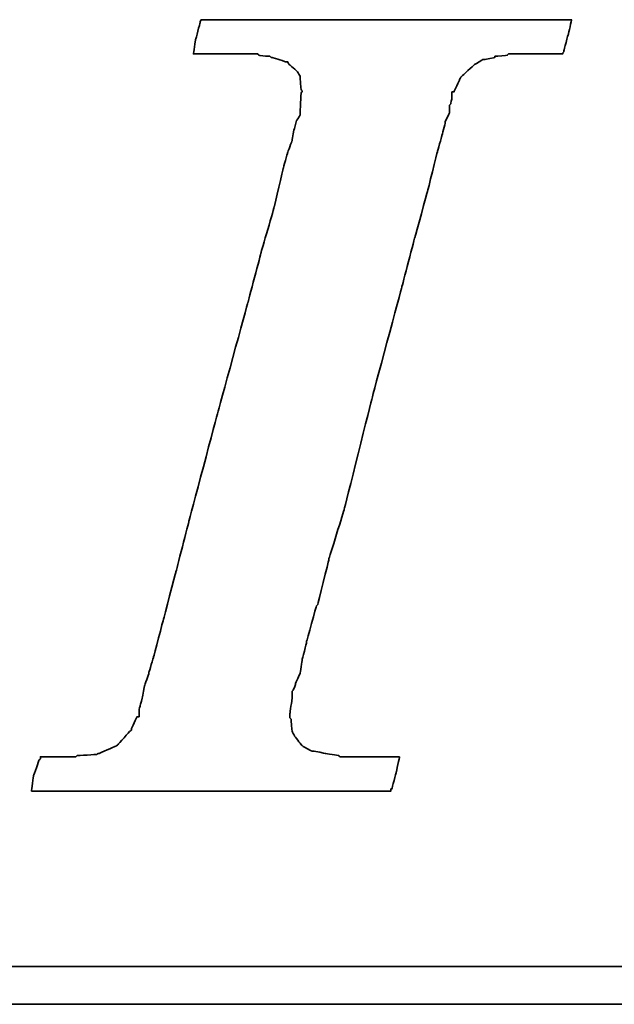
# Model space of a CAD drawing. Header units: millimetres. Extents: x -136 to 162, y 117 to 188.
# Tile 32 of 48: x -86.518 to -85.887, y 162.021 to 163.064. Entities that reach past the tile are written whole.
import ezdxf

# ---------------------------------------------------------------- set-up
doc = ezdxf.new("R2010")
doc.units = ezdxf.units.MM
doc.header["$LTSCALE"] = 0.1
doc.layers.add('DIM', color=4, linetype='CONTINUOUS')
doc.layers.add('layer 1', color=7, linetype='CONTINUOUS')

# ---------------------------------------------------------------- blocks, each defined once
blk = doc.blocks.new('TBI MOTION logo(完整正式版)')
at = {"layer": 'layer 1', "color": 22, "lineweight": 35}
for points, knots in [([(-40.59125, -7.94375), (-40.59125, -7.94375), (-40.97375, -7.94375), (-40.97375, -7.94375), (-40.97375, -7.94375), (-40.97375, -7.94375), (-41.38125, -7.94375), (-41.38125, -7.94375), (-41.38125, -7.94375), (-41.38125, -7.94375), (-41.54875, -7.94375), (-41.54875, -7.94375), (-41.54875, -7.94375), (-41.54875, -7.94375), (-41.59875, -7.94375), (-41.59875, -7.94375), (-41.59875, -7.94375), (-41.59875, -7.94375), (-41.88375, -7.94375), (-41.88375, -7.94375), (-41.88375, -7.94375), (-41.88375, -7.94375), (-41.90875, -7.91875), (-41.90875, -7.91875), (-41.90875, -7.91875), (-41.90875, -7.91875), (-42.19875, -7.87125), (-42.19875, -7.87125), (-42.19875, -7.87125), (-42.19875, -7.87125), (-42.43875, -7.82375), (-42.43875, -7.82375), (-42.43875, -7.82375), (-42.43875, -7.82375), (-42.45875, -7.82375), (-42.45875, -7.82375), (-42.45875, -7.82375), (-42.45875, -7.82375), (-42.48625, -7.82375), (-42.48625, -7.82375), (-42.48625, -7.82375), (-42.48625, -7.82375), (-42.67625, -7.72375), (-42.67625, -7.72375), (-42.67625, -7.72375), (-42.67625, -7.72375), (-42.70125, -7.70375), (-42.70125, -7.70375), (-42.70125, -7.70375), (-42.70125, -7.70375), (-42.72375, -7.67875), (-42.72375, -7.67875), (-42.72375, -7.67875), (-42.72375, -7.67875), (-42.86875, -7.48875), (-42.86875, -7.48875), (-42.86875, -7.48875), (-42.86875, -7.48875), (-42.89375, -7.43875), (-42.89375, -7.43875), (-42.89375, -7.43875), (-42.89375, -7.43875), (-42.91875, -7.38875), (-42.91875, -7.38875), (-42.91875, -7.38875), (-42.91875, -7.38875), (-42.93875, -7.12875), (-42.93875, -7.12875), (-42.93875, -7.12875), (-42.93875, -7.12875), (-42.96375, -7.10375), (-42.96375, -7.10375), (-42.96375, -7.10375), (-42.96375, -7.10375), (-42.96375, -7.05375), (-42.96375, -7.05375), (-42.96375, -7.05375), (-42.96375, -7.05375), (-42.96375, -7.00875), (-42.96375, -7.00875), (-42.96375, -7.00875), (-42.96375, -7.00875), (-42.91875, -6.69625), (-42.91875, -6.69625), (-42.91875, -6.69625), (-42.91875, -6.69625), (-42.91875, -6.62375), (-42.91875, -6.62375), (-42.91875, -6.62375), (-42.91875, -6.62375), (-42.91875, -6.59625), (-42.91875, -6.59625), (-42.91875, -6.59625), (-42.91875, -6.59625), (-42.91875, -6.57375), (-42.91875, -6.57375), (-42.91875, -6.57375), (-42.91875, -6.57375), (-42.91875, -6.52875), (-42.91875, -6.52875), (-42.91875, -6.52875), (-42.91875, -6.52875), (-42.89375, -6.50375), (-42.89375, -6.50375), (-42.89375, -6.50375), (-42.89375, -6.50375), (-42.84375, -6.38375), (-42.84375, -6.38375), (-42.84375, -6.38375), (-42.84375, -6.38375), (-42.84375, -6.35875), (-42.84375, -6.35875), (-42.84375, -6.35875), (-42.84375, -6.35875), (-42.74625, -6.14375), (-42.74625, -6.14375), (-42.74625, -6.14375), (-42.74625, -6.14375), (-42.70125, -5.85375), (-42.70125, -5.85375), (-42.70125, -5.85375), (-42.70125, -5.85375), (-42.60375, -5.47125), (-42.60375, -5.47125), (-42.60375, -5.47125), (-42.60375, -5.47125), (-42.60375, -5.44875), (-42.60375, -5.44875), (-42.60375, -5.44875), (-42.60375, -5.44875), (-42.38875, -4.67875), (-42.38875, -4.67875), (-42.38875, -4.67875), (-42.38875, -4.67875), (-42.36375, -4.65375), (-42.36375, -4.65375), (-42.36375, -4.65375), (-42.36375, -4.65375), (-42.12375, -3.69625), (-42.12375, -3.69625), (-42.12375, -3.69625), (-42.12375, -3.69625), (-42.12375, -3.67374), (-42.12375, -3.67374), (-42.12375, -3.67374), (-42.12375, -3.67374), (-41.78875, -2.59374), (-41.78875, -2.59374), (-41.78875, -2.59374), (-41.78875, -2.59374), (-41.18875, -0.19375), (-41.18875, -0.19375), (-41.18875, -0.19375), (-41.18875, -0.19375), (-40.54375, 2.20624), (-40.54375, 2.20624), (-40.54375, 2.20624), (-40.54375, 2.20624), (-40.25375, 3.30875), (-40.25375, 3.30875), (-40.25375, 3.30875), (-40.25375, 3.30875), (-39.98875, 4.27125), (-39.98875, 4.27125), (-39.98875, 4.27125), (-39.98875, 4.27125), (-39.77375, 5.13125), (-39.77375, 5.13125), (-39.77375, 5.13125), (-39.77375, 5.13125), (-39.67875, 5.47125), (-39.67875, 5.47125), (-39.67875, 5.47125), (-39.67875, 5.47125), (-39.60375, 5.75625), (-39.60375, 5.75625), (-39.60375, 5.75625), (-39.60375, 5.75625), (-39.60375, 5.78125), (-39.60375, 5.78125), (-39.60375, 5.78125), (-39.60375, 5.78125), (-39.50875, 5.97125), (-39.50875, 5.97125), (-39.50875, 5.97125), (-39.50875, 5.97125), (-39.50875, 6.13875), (-39.50875, 6.13875), (-39.50875, 6.13875), (-39.50875, 6.13875), (-39.48625, 6.16625), (-39.48625, 6.16625), (-39.48625, 6.16625), (-39.48625, 6.16625), (-39.46125, 6.28625), (-39.46125, 6.28625), (-39.46125, 6.28625), (-39.46125, 6.28625), (-39.46125, 6.42625), (-39.46125, 6.42625), (-39.46125, 6.42625), (-39.46125, 6.42625), (-39.41375, 6.42625), (-39.41375, 6.42625), (-39.41375, 6.42625), (-39.41375, 6.42625), (-39.29375, 6.69125), (-39.29375, 6.69125), (-39.29375, 6.69125), (-39.29375, 6.69125), (-39.26875, 6.74125), (-39.26875, 6.74125), (-39.26875, 6.74125), (-39.26875, 6.74125), (-39.24375, 6.76625), (-39.24375, 6.76625), (-39.24375, 6.76625), (-39.24375, 6.76625), (-38.98375, 7.00624), (-38.98375, 7.00624), (-38.98375, 7.00624), (-38.98375, 7.00624), (-38.95625, 7.02624), (-38.95625, 7.02624), (-38.95625, 7.02624), (-38.95625, 7.02624), (-38.78875, 7.12624), (-38.78875, 7.12624), (-38.78875, 7.12624), (-38.78875, 7.12624), (-38.76375, 7.12624), (-38.76375, 7.12624), (-38.76375, 7.12624), (-38.76375, 7.12624), (-38.74375, 7.12624), (-38.74375, 7.12624), (-38.74375, 7.12624), (-38.74375, 7.12624), (-38.52875, 7.17125), (-38.52875, 7.17125), (-38.52875, 7.17125), (-38.52875, 7.17125), (-38.52875, 7.19624), (-38.52875, 7.19624), (-38.52875, 7.19624), (-38.52875, 7.19624), (-38.50375, 7.19624), (-38.50375, 7.19624), (-38.50375, 7.19624), (-38.50375, 7.19624), (-38.26125, 7.21875), (-38.26125, 7.21875), (-38.26125, 7.21875), (-38.26125, 7.21875), (-38.23875, 7.24624), (-38.23875, 7.24624), (-38.23875, 7.24624), (-38.23875, 7.24624), (-38.21625, 7.24624), (-38.21625, 7.24624), (-38.21625, 7.24624), (-38.21625, 7.24624), (-38.18875, 7.24624), (-38.18875, 7.24624), (-38.18875, 7.24624), (-38.18875, 7.24624), (-37.90375, 7.24624), (-37.90375, 7.24624), (-37.90375, 7.24624), (-37.90375, 7.24624), (-37.85375, 7.24624), (-37.85375, 7.24624), (-37.85375, 7.24624), (-37.85375, 7.24624), (-37.75875, 7.24624), (-37.75875, 7.24624), (-37.75875, 7.24624), (-37.75875, 7.24624), (-37.42375, 7.24624), (-37.42375, 7.24624), (-37.42375, 7.24624), (-37.42375, 7.24624), (-37.08875, 7.24624), (-37.08875, 7.24624), (-37.08875, 7.24624), (-37.08875, 7.24624), (-37.06375, 7.24624), (-37.06375, 7.24624), (-37.06375, 7.24624), (-37.06375, 7.24624), (-37.06375, 7.26624), (-37.06375, 7.26624), (-37.06375, 7.26624), (-37.06375, 7.26624), (-37.03875, 7.29125), (-37.03875, 7.29125), (-37.03875, 7.29125), (-37.03875, 7.29125), (-37.03875, 7.31625), (-37.03875, 7.31625), (-37.03875, 7.31625), (-37.03875, 7.31625), (-36.94125, 7.67625), (-36.94125, 7.67625), (-36.94125, 7.67625), (-36.94125, 7.67625), (-36.86875, 7.98625), (-36.86875, 7.98625), (-36.86875, 7.98625), (-36.86875, 7.98625), (-36.98875, 7.98625), (-36.98875, 7.98625), (-36.98875, 7.98625), (-36.98875, 7.98625), (-37.42375, 7.98625), (-37.42375, 7.98625), (-37.42375, 7.98625), (-37.42375, 7.98625), (-37.94875, 7.98625), (-37.94875, 7.98625), (-37.94875, 7.98625), (-37.94875, 7.98625), (-38.57375, 7.98625), (-38.57375, 7.98625), (-38.57375, 7.98625), (-38.57375, 7.98625), (-39.29375, 7.98625), (-39.29375, 7.98625), (-39.29375, 7.98625), (-39.29375, 7.98625), (-40.82875, 7.98625), (-40.82875, 7.98625), (-40.82875, 7.98625), (-40.82875, 7.98625), (-42.36375, 7.98625), (-42.36375, 7.98625), (-42.36375, 7.98625), (-42.36375, 7.98625), (-43.08375, 7.98625), (-43.08375, 7.98625), (-43.08375, 7.98625), (-43.08375, 7.98625), (-43.70875, 7.98625), (-43.70875, 7.98625), (-43.70875, 7.98625), (-43.70875, 7.98625), (-44.23375, 7.98625), (-44.23375, 7.98625), (-44.23375, 7.98625), (-44.23375, 7.98625), (-44.66875, 7.98625), (-44.66875, 7.98625), (-44.66875, 7.98625), (-44.66875, 7.98625), (-44.88375, 7.98625), (-44.88375, 7.98625), (-44.88375, 7.98625), (-44.88375, 7.98625), (-44.90875, 7.94125), (-44.90875, 7.94125), (-44.90875, 7.94125), (-44.90875, 7.94125), (-44.90875, 7.91625), (-44.90875, 7.91625), (-44.90875, 7.91625), (-44.90875, 7.91625), (-45.00375, 7.55625), (-45.00375, 7.55625), (-45.00375, 7.55625), (-45.00375, 7.55625), (-45.05375, 7.24624), (-45.05375, 7.24624), (-45.05375, 7.24624), (-45.05375, 7.24624), (-44.61875, 7.24624), (-44.61875, 7.24624), (-44.61875, 7.24624), (-44.61875, 7.24624), (-44.11375, 7.24624), (-44.11375, 7.24624), (-44.11375, 7.24624), (-44.11375, 7.24624), (-43.99375, 7.24624), (-43.99375, 7.24624), (-43.99375, 7.24624), (-43.99375, 7.24624), (-43.94625, 7.24624), (-43.94625, 7.24624), (-43.94625, 7.24624), (-43.94625, 7.24624), (-43.92374, 7.24624), (-43.92374, 7.24624), (-43.92374, 7.24624), (-43.92374, 7.24624), (-43.65875, 7.24624), (-43.65875, 7.24624), (-43.65875, 7.24624), (-43.65875, 7.24624), (-43.63875, 7.21875), (-43.63875, 7.21875), (-43.63875, 7.21875), (-43.63875, 7.21875), (-43.46875, 7.19624), (-43.46875, 7.19624), (-43.46875, 7.19624), (-43.46875, 7.19624), (-43.39875, 7.19624), (-43.39875, 7.19624), (-43.39875, 7.19624), (-43.39875, 7.19624), (-43.37125, 7.17125), (-43.37125, 7.17125), (-43.37125, 7.17125), (-43.37125, 7.17125), (-43.34875, 7.17125), (-43.34875, 7.17125), (-43.34875, 7.17125), (-43.34875, 7.17125), (-43.20375, 7.12624), (-43.20375, 7.12624), (-43.20375, 7.12624), (-43.20375, 7.12624), (-43.05875, 7.07624), (-43.05875, 7.07624), (-43.05875, 7.07624), (-43.05875, 7.07624), (-43.01375, 7.07624), (-43.01375, 7.07624), (-43.01375, 7.07624), (-43.01375, 7.07624), (-42.98875, 7.02624), (-42.98875, 7.02624), (-42.98875, 7.02624), (-42.98875, 7.02624), (-42.79875, 6.86125), (-42.79875, 6.86125), (-42.79875, 6.86125), (-42.79875, 6.86125), (-42.77375, 6.81125), (-42.77375, 6.81125), (-42.77375, 6.81125), (-42.77375, 6.81125), (-42.74625, 6.76625), (-42.74625, 6.76625), (-42.74625, 6.76625), (-42.74625, 6.76625), (-42.72375, 6.47625), (-42.72375, 6.47625), (-42.72375, 6.47625), (-42.72375, 6.47625), (-42.70125, 6.45124), (-42.70125, 6.45124), (-42.70125, 6.45124), (-42.70125, 6.45124), (-42.70125, 6.42625), (-42.70125, 6.42625), (-42.70125, 6.42625), (-42.70125, 6.42625), (-42.72375, 6.40625), (-42.72375, 6.40625), (-42.72375, 6.40625), (-42.72375, 6.40625), (-42.74625, 5.97125), (-42.74625, 5.97125), (-42.74625, 5.97125), (-42.74625, 5.97125), (-42.74625, 5.94625), (-42.74625, 5.94625), (-42.74625, 5.94625), (-42.74625, 5.94625), (-42.74625, 5.92625), (-42.74625, 5.92625), (-42.74625, 5.92625), (-42.74625, 5.92625), (-42.77375, 5.87625), (-42.77375, 5.87625), (-42.77375, 5.87625), (-42.77375, 5.87625), (-42.81875, 5.80625), (-42.81875, 5.80625), (-42.81875, 5.80625), (-42.81875, 5.80625), (-42.86875, 5.63625), (-42.86875, 5.63625), (-42.86875, 5.63625), (-42.86875, 5.63625), (-42.91875, 5.39625), (-42.91875, 5.39625), (-42.91875, 5.39625), (-42.91875, 5.39625), (-42.91875, 5.37124), (-42.91875, 5.37124), (-42.91875, 5.37124), (-42.91875, 5.37124), (-43.01375, 5.10874), (-43.01375, 5.10874), (-43.01375, 5.10874), (-43.01375, 5.10874), (-43.10875, 4.77124), (-43.10875, 4.77124), (-43.10875, 4.77124), (-43.10875, 4.77124), (-43.29875, 3.95625), (-43.29875, 3.95625), (-43.29875, 3.95625), (-43.29875, 3.95625), (-43.58875, 2.95125), (-43.58875, 2.95125), (-43.58875, 2.95125), (-43.58875, 2.95125), (-43.87375, 1.87125), (-43.87375, 1.87125), (-43.87375, 1.87125), (-43.87375, 1.87125), (-44.52625, -0.50374), (-44.52625, -0.50374), (-44.52625, -0.50374), (-44.52625, -0.50374), (-45.14875, -2.85375), (-45.14875, -2.85375), (-45.14875, -2.85375), (-45.14875, -2.85375), (-45.43375, -3.95875), (-45.43375, -3.95875), (-45.43375, -3.95875), (-45.43375, -3.95875), (-45.69875, -4.96875), (-45.69875, -4.96875), (-45.69875, -4.96875), (-45.69875, -4.96875), (-45.91375, -5.78375), (-45.91375, -5.78375), (-45.91375, -5.78375), (-45.91375, -5.78375), (-46.01375, -6.11875), (-46.01375, -6.11875), (-46.01375, -6.11875), (-46.01375, -6.11875), (-46.01375, -6.14375), (-46.01375, -6.14375), (-46.01375, -6.14375), (-46.01375, -6.14375), (-46.10875, -6.40875), (-46.10875, -6.40875), (-46.10875, -6.40875), (-46.10875, -6.40875), (-46.15375, -6.64875), (-46.15375, -6.64875), (-46.15375, -6.64875), (-46.15375, -6.64875), (-46.20375, -6.83875), (-46.20375, -6.83875), (-46.20375, -6.83875), (-46.20375, -6.83875), (-46.22875, -6.93375), (-46.22875, -6.93375), (-46.22875, -6.93375), (-46.22875, -6.93375), (-46.22875, -7.07875), (-46.22875, -7.07875), (-46.22875, -7.07875), (-46.22875, -7.07875), (-46.27375, -7.07875), (-46.27375, -7.07875), (-46.27375, -7.07875), (-46.27375, -7.07875), (-46.39375, -7.34375), (-46.39375, -7.34375), (-46.39375, -7.34375), (-46.39375, -7.34375), (-46.39375, -7.36875), (-46.39375, -7.36875), (-46.39375, -7.36875), (-46.39375, -7.36875), (-46.42125, -7.38875), (-46.42125, -7.38875), (-46.42125, -7.38875), (-46.42125, -7.38875), (-46.68375, -7.67875), (-46.68375, -7.67875), (-46.68375, -7.67875), (-46.68375, -7.67875), (-46.70875, -7.70375), (-46.70875, -7.70375), (-46.70875, -7.70375), (-46.70875, -7.70375), (-46.75375, -7.72375), (-46.75375, -7.72375), (-46.75375, -7.72375), (-46.75375, -7.72375), (-47.08875, -7.87125), (-47.08875, -7.87125), (-47.08875, -7.87125), (-47.08875, -7.87125), (-47.11625, -7.87125), (-47.11625, -7.87125), (-47.11625, -7.87125), (-47.11625, -7.87125), (-47.13875, -7.89375), (-47.13875, -7.89375), (-47.13875, -7.89375), (-47.13875, -7.89375), (-47.56875, -7.91875), (-47.56875, -7.91875), (-47.56875, -7.91875), (-47.56875, -7.91875), (-47.59625, -7.94375), (-47.59625, -7.94375), (-47.59625, -7.94375), (-47.59625, -7.94375), (-47.64375, -7.94375), (-47.64375, -7.94375), (-47.64375, -7.94375), (-47.64375, -7.94375), (-47.73625, -7.94375), (-47.73625, -7.94375), (-47.73625, -7.94375), (-47.73625, -7.94375), (-48.07375, -7.94375), (-48.07375, -7.94375), (-48.07375, -7.94375), (-48.07375, -7.94375), (-48.36125, -7.94375), (-48.36125, -7.94375), (-48.36125, -7.94375), (-48.36125, -7.94375), (-48.36125, -7.96625), (-48.36125, -7.96625), (-48.36125, -7.96625), (-48.36125, -7.96625), (-48.36125, -7.99125), (-48.36125, -7.99125), (-48.36125, -7.99125), (-48.36125, -7.99125), (-48.38875, -8.01375), (-48.38875, -8.01375), (-48.38875, -8.01375), (-48.38875, -8.01375), (-48.50875, -8.34875), (-48.50875, -8.34875), (-48.50875, -8.34875), (-48.50875, -8.34875), (-48.55375, -8.68625), (-48.55375, -8.68625), (-48.55375, -8.68625), (-48.55375, -8.68625), (-48.45875, -8.68625), (-48.45875, -8.68625), (-48.45875, -8.68625), (-48.45875, -8.68625), (-48.07375, -8.68625), (-48.07375, -8.68625), (-48.07375, -8.68625), (-48.07375, -8.68625), (-47.52375, -8.68625), (-47.52375, -8.68625), (-47.52375, -8.68625), (-47.52375, -8.68625), (-46.92375, -8.68625), (-46.92375, -8.68625), (-46.92375, -8.68625), (-46.92375, -8.68625), (-46.25375, -8.68625), (-46.25375, -8.68625), (-46.25375, -8.68625), (-46.25375, -8.68625), (-46.20375, -8.68625), (-46.20375, -8.68625), (-46.20375, -8.68625), (-46.20375, -8.68625), (-44.71375, -8.68625), (-44.71375, -8.68625), (-44.71375, -8.68625), (-44.71375, -8.68625), (-43.22875, -8.68625), (-43.22875, -8.68625), (-43.22875, -8.68625), (-43.22875, -8.68625), (-42.55875, -8.68625), (-42.55875, -8.68625), (-42.55875, -8.68625), (-42.55875, -8.68625), (-42.50875, -8.68625), (-42.50875, -8.68625), (-42.50875, -8.68625), (-42.50875, -8.68625), (-41.93375, -8.68625), (-41.93375, -8.68625), (-41.93375, -8.68625), (-41.93375, -8.68625), (-41.38125, -8.68625), (-41.38125, -8.68625), (-41.38125, -8.68625), (-41.38125, -8.68625), (-40.97375, -8.68625), (-40.97375, -8.68625), (-40.97375, -8.68625), (-40.97375, -8.68625), (-40.78125, -8.68625), (-40.78125, -8.68625), (-40.78125, -8.68625), (-40.78125, -8.68625), (-40.78125, -8.63875), (-40.78125, -8.63875), (-40.78125, -8.63875), (-40.78125, -8.63875), (-40.75875, -8.63875), (-40.75875, -8.63875), (-40.75875, -8.63875), (-40.75875, -8.63875), (-40.66375, -8.27875), (-40.66375, -8.27875), (-40.66375, -8.27875), (-40.66375, -8.27875), (-40.59125, -7.94375), (-40.59125, -7.94375)], [0, 0, 0, 0, 0.00558659, 0.00558659, 0.00558659, 0.0055866, 0.01117318, 0.01117318, 0.01117318, 0.01117319, 0.01675978, 0.01675978, 0.01675978, 0.01675979, 0.02234637, 0.02234637, 0.02234637, 0.02234638, 0.02793296, 0.02793296, 0.02793296, 0.02793297, 0.03351955, 0.03351955, 0.03351955, 0.03351956, 0.03910615, 0.03910615, 0.03910615, 0.03910616, 0.04469274, 0.04469274, 0.04469274, 0.04469275, 0.05027933, 0.05027933, 0.05027933, 0.05027934, 0.05586592, 0.05586592, 0.05586592, 0.05586593, 0.06145251, 0.06145251, 0.06145251, 0.06145252, 0.06703911, 0.06703911, 0.06703911, 0.06703912, 0.0726257, 0.0726257, 0.0726257, 0.07262571, 0.07821229, 0.07821229, 0.07821229, 0.0782123, 0.08379888, 0.08379888, 0.08379888, 0.08379889, 0.08938547, 0.08938547, 0.08938547, 0.08938548, 0.09497207, 0.09497207, 0.09497207, 0.09497208, 0.10055866, 0.10055866, 0.10055866, 0.10055867, 0.10614525, 0.10614525, 0.10614525, 0.10614526, 0.11173184, 0.11173184, 0.11173184, 0.11173185, 0.11731844, 0.11731844, 0.11731844, 0.11731845, 0.12290503, 0.12290503, 0.12290503, 0.12290504, 0.12849162, 0.12849162, 0.12849162, 0.12849163, 0.13407821, 0.13407821, 0.13407821, 0.13407822, 0.1396648, 0.1396648, 0.1396648, 0.13966481, 0.1452514, 0.1452514, 0.1452514, 0.14525141, 0.15083799, 0.15083799, 0.15083799, 0.150838, 0.15642458, 0.15642458, 0.15642458, 0.15642459, 0.16201117, 0.16201117, 0.16201117, 0.16201118, 0.16759777, 0.16759777, 0.16759777, 0.16759778, 0.17318436, 0.17318436, 0.17318436, 0.17318437, 0.17877095, 0.17877095, 0.17877095, 0.17877096, 0.18435754, 0.18435754, 0.18435754, 0.18435755, 0.18994413, 0.18994413, 0.18994413, 0.18994414, 0.19553073, 0.19553073, 0.19553073, 0.19553074, 0.20111732, 0.20111732, 0.20111732, 0.20111733, 0.20670391, 0.20670391, 0.20670391, 0.20670392, 0.2122905, 0.2122905, 0.2122905, 0.21229051, 0.21787709, 0.21787709, 0.21787709, 0.2178771, 0.22346369, 0.22346369, 0.22346369, 0.2234637, 0.22905028, 0.22905028, 0.22905028, 0.22905029, 0.23463687, 0.23463687, 0.23463687, 0.23463688, 0.24022346, 0.24022346, 0.24022346, 0.24022347, 0.24581006, 0.24581006, 0.24581006, 0.24581007, 0.25139665, 0.25139665, 0.25139665, 0.25139666, 0.25698324, 0.25698324, 0.25698324, 0.25698325, 0.26256983, 0.26256983, 0.26256983, 0.26256984, 0.26815642, 0.26815642, 0.26815642, 0.26815643, 0.27374302, 0.27374302, 0.27374302, 0.27374303, 0.27932961, 0.27932961, 0.27932961, 0.27932962, 0.2849162, 0.2849162, 0.2849162, 0.28491621, 0.29050279, 0.29050279, 0.29050279, 0.2905028, 0.29608939, 0.29608939, 0.29608939, 0.2960894, 0.30167598, 0.30167598, 0.30167598, 0.30167599, 0.30726257, 0.30726257, 0.30726257, 0.30726258, 0.31284916, 0.31284916, 0.31284916, 0.31284917, 0.31843575, 0.31843575, 0.31843575, 0.31843576, 0.32402235, 0.32402235, 0.32402235, 0.32402236, 0.32960894, 0.32960894, 0.32960894, 0.32960895, 0.33519553, 0.33519553, 0.33519553, 0.33519554, 0.34078212, 0.34078212, 0.34078212, 0.34078213, 0.34636872, 0.34636872, 0.34636872, 0.34636873, 0.35195531, 0.35195531, 0.35195531, 0.35195532, 0.3575419, 0.3575419, 0.3575419, 0.35754191, 0.36312849, 0.36312849, 0.36312849, 0.3631285, 0.36871508, 0.36871508, 0.36871508, 0.36871509, 0.37430168, 0.37430168, 0.37430168, 0.37430169, 0.37988827, 0.37988827, 0.37988827, 0.37988828, 0.38547486, 0.38547486, 0.38547486, 0.38547487, 0.39106145, 0.39106145, 0.39106145, 0.39106146, 0.39664804, 0.39664804, 0.39664804, 0.39664805, 0.40223464, 0.40223464, 0.40223464, 0.40223465, 0.40782123, 0.40782123, 0.40782123, 0.40782124, 0.41340782, 0.41340782, 0.41340782, 0.41340783, 0.41899441, 0.41899441, 0.41899441, 0.41899442, 0.42458101, 0.42458101, 0.42458101, 0.42458102, 0.4301676, 0.4301676, 0.4301676, 0.43016761, 0.43575419, 0.43575419, 0.43575419, 0.4357542, 0.44134078, 0.44134078, 0.44134078, 0.44134079, 0.44692737, 0.44692737, 0.44692737, 0.44692738, 0.45251397, 0.45251397, 0.45251397, 0.45251398, 0.45810056, 0.45810056, 0.45810056, 0.45810057, 0.46368715, 0.46368715, 0.46368715, 0.46368716, 0.46927374, 0.46927374, 0.46927374, 0.46927375, 0.47486034, 0.47486034, 0.47486034, 0.47486035, 0.48044693, 0.48044693, 0.48044693, 0.48044694, 0.48603352, 0.48603352, 0.48603352, 0.48603353, 0.49162011, 0.49162011, 0.49162011, 0.49162012, 0.4972067, 0.4972067, 0.4972067, 0.49720671, 0.5027933, 0.5027933, 0.5027933, 0.50279331, 0.50837989, 0.50837989, 0.50837989, 0.5083799, 0.51396648, 0.51396648, 0.51396648, 0.51396649, 0.51955307, 0.51955307, 0.51955307, 0.51955308, 0.52513966, 0.52513966, 0.52513966, 0.52513967, 0.53072626, 0.53072626, 0.53072626, 0.53072627, 0.53631285, 0.53631285, 0.53631285, 0.53631286, 0.54189944, 0.54189944, 0.54189944, 0.54189945, 0.54748603, 0.54748603, 0.54748603, 0.54748604, 0.55307263, 0.55307263, 0.55307263, 0.55307264, 0.55865922, 0.55865922, 0.55865922, 0.55865923, 0.56424581, 0.56424581, 0.56424581, 0.56424582, 0.5698324, 0.5698324, 0.5698324, 0.56983241, 0.57541899, 0.57541899, 0.57541899, 0.575419, 0.58100559, 0.58100559, 0.58100559, 0.5810056, 0.58659218, 0.58659218, 0.58659218, 0.58659219, 0.59217877, 0.59217877, 0.59217877, 0.59217878, 0.59776536, 0.59776536, 0.59776536, 0.59776537, 0.60335196, 0.60335196, 0.60335196, 0.60335197, 0.60893855, 0.60893855, 0.60893855, 0.60893856, 0.61452514, 0.61452514, 0.61452514, 0.61452515, 0.62011173, 0.62011173, 0.62011173, 0.62011174, 0.62569832, 0.62569832, 0.62569832, 0.62569833, 0.63128492, 0.63128492, 0.63128492, 0.63128493, 0.63687151, 0.63687151, 0.63687151, 0.63687152, 0.6424581, 0.6424581, 0.6424581, 0.64245811, 0.64804469, 0.64804469, 0.64804469, 0.6480447, 0.65363128, 0.65363128, 0.65363128, 0.65363129, 0.65921788, 0.65921788, 0.65921788, 0.65921789, 0.66480447, 0.66480447, 0.66480447, 0.66480448, 0.67039106, 0.67039106, 0.67039106, 0.67039107, 0.67597765, 0.67597765, 0.67597765, 0.67597766, 0.68156425, 0.68156425, 0.68156425, 0.68156426, 0.68715084, 0.68715084, 0.68715084, 0.68715085, 0.69273743, 0.69273743, 0.69273743, 0.69273744, 0.69832402, 0.69832402, 0.69832402, 0.69832403, 0.70391061, 0.70391061, 0.70391061, 0.70391062, 0.70949721, 0.70949721, 0.70949721, 0.70949722, 0.7150838, 0.7150838, 0.7150838, 0.71508381, 0.72067039, 0.72067039, 0.72067039, 0.7206704, 0.72625698, 0.72625698, 0.72625698, 0.72625699, 0.73184358, 0.73184358, 0.73184358, 0.73184359, 0.73743017, 0.73743017, 0.73743017, 0.73743018, 0.74301676, 0.74301676, 0.74301676, 0.74301677, 0.74860335, 0.74860335, 0.74860335, 0.74860336, 0.75418994, 0.75418994, 0.75418994, 0.75418995, 0.75977654, 0.75977654, 0.75977654, 0.75977655, 0.76536313, 0.76536313, 0.76536313, 0.76536314, 0.77094972, 0.77094972, 0.77094972, 0.77094973, 0.77653631, 0.77653631, 0.77653631, 0.77653632, 0.78212291, 0.78212291, 0.78212291, 0.78212292, 0.7877095, 0.7877095, 0.7877095, 0.78770951, 0.79329609, 0.79329609, 0.79329609, 0.7932961, 0.79888268, 0.79888268, 0.79888268, 0.79888269, 0.80446927, 0.80446927, 0.80446927, 0.80446928, 0.81005587, 0.81005587, 0.81005587, 0.81005588, 0.81564246, 0.81564246, 0.81564246, 0.81564247, 0.82122905, 0.82122905, 0.82122905, 0.82122906, 0.82681564, 0.82681564, 0.82681564, 0.82681565, 0.83240223, 0.83240223, 0.83240223, 0.83240224, 0.83798883, 0.83798883, 0.83798883, 0.83798884, 0.84357542, 0.84357542, 0.84357542, 0.84357543, 0.84916201, 0.84916201, 0.84916201, 0.84916202, 0.8547486, 0.8547486, 0.8547486, 0.85474861, 0.8603352, 0.8603352, 0.8603352, 0.86033521, 0.86592179, 0.86592179, 0.86592179, 0.8659218, 0.87150838, 0.87150838, 0.87150838, 0.87150839, 0.87709497, 0.87709497, 0.87709497, 0.87709498, 0.88268156, 0.88268156, 0.88268156, 0.88268157, 0.88826816, 0.88826816, 0.88826816, 0.88826817, 0.89385475, 0.89385475, 0.89385475, 0.89385476, 0.89944134, 0.89944134, 0.89944134, 0.89944135, 0.90502793, 0.90502793, 0.90502793, 0.90502794, 0.91061453, 0.91061453, 0.91061453, 0.91061454, 0.91620112, 0.91620112, 0.91620112, 0.91620113, 0.92178771, 0.92178771, 0.92178771, 0.92178772, 0.9273743, 0.9273743, 0.9273743, 0.92737431, 0.93296089, 0.93296089, 0.93296089, 0.9329609, 0.93854749, 0.93854749, 0.93854749, 0.9385475, 0.94413408, 0.94413408, 0.94413408, 0.94413409, 0.94972067, 0.94972067, 0.94972067, 0.94972068, 0.95530726, 0.95530726, 0.95530726, 0.95530727, 0.96089385, 0.96089385, 0.96089385, 0.96089386, 0.96648045, 0.96648045, 0.96648045, 0.96648046, 0.97206704, 0.97206704, 0.97206704, 0.97206705, 0.97765363, 0.97765363, 0.97765363, 0.97765364, 0.98324022, 0.98324022, 0.98324022, 0.98324023, 0.98882682, 0.98882682, 0.98882682, 0.98882683, 0.99441341, 0.99441341, 0.99441341, 0.99441342, 1, 1, 1, 1]), ([(75.90875, -9.47875), (75.90875, -9.47875), (75.90875, -12.28625), (75.90875, -12.28625), (75.90875, -12.28625), (75.90875, -12.28625), (75.90875, -12.47875), (75.90875, -12.47875), (75.90875, -12.47875), (75.90875, -12.47875), (75.71625, -12.47875), (75.71625, -12.47875), (75.71625, -12.47875), (75.71625, -12.47875), (-88.32875, -12.47875), (-88.32875, -12.47875), (-88.32875, -12.47875), (-88.32875, -12.47875), (-88.32875, -13.29375), (-88.32875, -13.29375), (-88.32875, -13.29375), (-88.32875, -13.29375), (82.89125, -13.29375), (82.89125, -13.29375), (82.89125, -13.29375), (82.89125, -13.29375), (75.90875, -9.47875), (75.90875, -9.47875)], [0, 0, 0, 0, 0.14285714, 0.14285714, 0.14285714, 0.14285715, 0.28571429, 0.28571429, 0.28571429, 0.2857143, 0.42857143, 0.42857143, 0.42857143, 0.42857144, 0.57142857, 0.57142857, 0.57142857, 0.57142858, 0.71428571, 0.71428571, 0.71428571, 0.71428572, 0.85714286, 0.85714286, 0.85714286, 0.85714287, 1, 1, 1, 1])]:
    blk.add_open_spline(points, degree=3, knots=knots, dxfattribs=at)

msp = doc.modelspace()

# ---------------------------------------------------------------- block references
at = {"layer": 'DIM', "color": 7, "xscale": 0.04903855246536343, "yscale": 0.04903855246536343, "zscale": 0.04903855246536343}
msp.add_blockref('TBI MOTION logo(完整正式版)', (-84.1246, 162.6725), dxfattribs=at)

doc.saveas('drawing.dxf')
